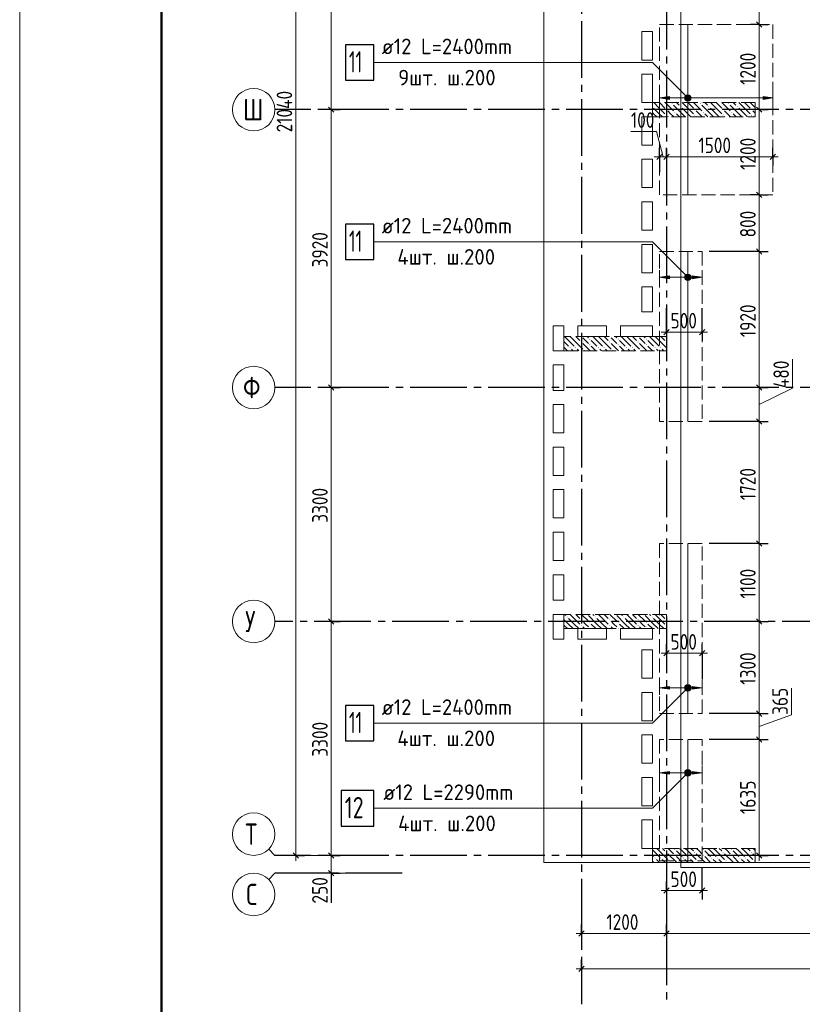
# Model space of a CAD drawing. Header units: millimetres. Extents: x 0 to 31317, y 0 to 42000.
# Tile 2 of 11: x 0 to 11038, y 15930 to 29819. Entities that reach past the tile are written whole.
import ezdxf

# ---------------------------------------------------------------- set-up
doc = ezdxf.new("R2010")
doc.units = ezdxf.units.MM
doc.linetypes.add('______2', pattern=[270, 200, -70])
doc.linetypes.add('______5', pattern=[1100, 800, -100, 100, -100])
for name, color, linetype, lineweight in [('Standard', 7, 'Continuous', 25), ('ДОП Верх по Х', 7, 'Continuous', 25), ('ЖБ Перекрытие верхний уровень', 7, 'Continuous', 35), ('ЖБ Пилон', 7, 'Continuous', 35), ('Оси', 40, '______5', 18), ('Позиционная метка номер позиции', 7, 'Continuous', 13), ('Примечания', 7, 'Continuous', 25), ('Размерная выноска', 7, 'Continuous', 13)]:
    doc.layers.add(name, color=color, linetype=linetype, lineweight=lineweight)
doc.styles.add('GOST 2.304-81', font='txt')
doc.styles.add('ISOCPEUR', font='txt')

msp = doc.modelspace()

# ---------------------------------------------------------------- hatches: boundary and pattern name
at = {"layer": 'ДОП Верх по Х', "linetype": 'Continuous', "lineweight": 13, "transparency": 33554687}
for points in [[(9405, 28747), (9424, 28677), (9424, 28752)], [(9424, 28752), (9424, 28677), (9443, 28682)], [(9424, 28752), (9443, 28682), (9443, 28747)], [(9392, 28696), (9392, 28733), (9386, 28715)], [(9392, 28733), (9405, 28682), (9405, 28747)], [(9392, 28733), (9392, 28696), (9405, 28682)], [(9405, 28747), (9405, 28682), (9424, 28677)], [(9443, 28747), (9443, 28682), (9456, 28696)], [(9443, 28747), (9456, 28696), (9456, 28733)], [(9456, 28733), (9456, 28696), (9461, 28715)], [(10484, 28695), (10624, 28715), (10484, 28735)], [(9392, 26167), (9392, 26204), (9386, 26185)], [(9392, 26204), (9405, 26153), (9405, 26218)], [(9392, 26204), (9392, 26167), (9405, 26153)], [(9405, 26218), (9424, 26148), (9424, 26223)], [(9405, 26218), (9405, 26153), (9424, 26148)], [(9424, 26223), (9424, 26148), (9443, 26153)], [(9424, 26223), (9443, 26153), (9443, 26218)], [(9443, 26218), (9443, 26153), (9456, 26167)], [(9443, 26218), (9456, 26167), (9456, 26204)], [(9456, 26204), (9456, 26167), (9461, 26185)], [(9484, 26165), (9624, 26185), (9484, 26205)], [(9392, 20413), (9405, 20362), (9405, 20427)], [(9405, 20427), (9424, 20357), (9424, 20432)], [(9405, 20427), (9405, 20362), (9424, 20357)], [(9424, 20432), (9424, 20357), (9443, 20362)], [(9424, 20432), (9443, 20362), (9443, 20427)], [(9443, 20427), (9443, 20362), (9456, 20376)], [(9443, 20427), (9456, 20376), (9456, 20413)], [(9392, 20376), (9392, 20413), (9386, 20395)], [(9392, 20413), (9392, 20376), (9405, 20362)], [(9456, 20413), (9456, 20376), (9461, 20395)], [(9484, 20375), (9624, 20395), (9484, 20415)], [(9392, 19176), (9392, 19213), (9386, 19195)], [(9392, 19213), (9405, 19162), (9405, 19227)], [(9392, 19213), (9392, 19176), (9405, 19162)], [(9405, 19227), (9424, 19157), (9424, 19232)], [(9405, 19227), (9405, 19162), (9424, 19157)], [(9424, 19232), (9424, 19157), (9443, 19162)], [(9424, 19232), (9443, 19162), (9443, 19227)], [(9443, 19227), (9443, 19162), (9456, 19176)], [(9443, 19227), (9456, 19176), (9456, 19213)], [(9456, 19213), (9456, 19176), (9461, 19195)], [(9484, 19175), (9624, 19195), (9484, 19215)]]:
    msp.add_hatch(color=7, dxfattribs=at).paths.add_polyline_path(points)
for points in [[(9164, 28695), (9024, 28715), (9164, 28735)], [(9164, 26165), (9024, 26185), (9164, 26205)], [(9164, 20375), (9024, 20395), (9164, 20415)], [(9164, 19175), (9024, 19195), (9164, 19215)]]:
    msp.add_hatch(color=7, dxfattribs=at).paths.add_polyline_path(points, flags=16)
at = {"layer": 'ЖБ Пилон', "linetype": 'Continuous', "lineweight": 18, "transparency": 33554687}
for points in [[(9194, 28633), (9201, 28640), (9207, 28633), (9201, 28627)], [(9594, 28633), (9601, 28640), (9607, 28633), (9601, 28627)], [(9994, 28633), (10001, 28640), (10007, 28633), (10001, 28627)], [(8924, 28597), (8927, 28593), (8924, 28590)], [(9114, 28553), (9121, 28560), (9127, 28553), (9121, 28547)], [(9114, 28473), (9121, 28480), (9127, 28473), (9121, 28467)], [(9234, 28513), (9241, 28520), (9247, 28513), (9241, 28507)], [(9314, 28593), (9321, 28600), (9327, 28593), (9321, 28587)], [(9514, 28553), (9521, 28560), (9527, 28553), (9521, 28547)], [(9514, 28473), (9521, 28480), (9527, 28473), (9521, 28467)], [(9634, 28513), (9641, 28520), (9647, 28513), (9641, 28507)], [(9714, 28593), (9721, 28600), (9727, 28593), (9721, 28587)], [(9914, 28553), (9921, 28560), (9927, 28553), (9921, 28547)], [(9914, 28473), (9921, 28480), (9927, 28473), (9921, 28467)], [(10034, 28513), (10041, 28520), (10047, 28513), (10041, 28507)], [(10114, 28593), (10121, 28600), (10127, 28593), (10121, 28587)], [(10314, 28553), (10321, 28560), (10327, 28553), (10321, 28547)], [(10314, 28473), (10321, 28480), (10327, 28473), (10321, 28467)], [(7914, 25273), (7921, 25280), (7927, 25273), (7921, 25267)], [(7924, 25350), (7921, 25347), (7918, 25350)], [(8034, 25313), (8041, 25320), (8047, 25313), (8041, 25307)], [(8314, 25273), (8321, 25280), (8327, 25273), (8321, 25267)], [(8324, 25350), (8321, 25347), (8318, 25350)], [(8434, 25313), (8441, 25320), (8447, 25313), (8441, 25307)], [(8714, 25273), (8721, 25280), (8727, 25273), (8721, 25267)], [(8724, 25350), (8721, 25347), (8718, 25350)], [(8834, 25313), (8841, 25320), (8847, 25313), (8841, 25307)], [(9114, 25273), (9121, 25280), (9124, 25277), (9124, 25270), (9121, 25267)], [(9124, 25350), (9121, 25347), (9118, 25350), (9124, 25350)], [(7754, 25193), (7761, 25200), (7767, 25193), (7761, 25187)], [(7834, 25193), (7841, 25200), (7847, 25193), (7841, 25187)], [(7954, 25153), (7961, 25160), (7967, 25153), (7964, 25150), (7958, 25150)], [(8034, 25233), (8041, 25240), (8047, 25233), (8041, 25227)], [(8154, 25193), (8161, 25200), (8167, 25193), (8161, 25187)], [(8234, 25193), (8241, 25200), (8247, 25193), (8241, 25187)], [(8354, 25153), (8361, 25160), (8367, 25153), (8364, 25150), (8358, 25150)], [(8434, 25233), (8441, 25240), (8447, 25233), (8441, 25227)], [(8554, 25193), (8561, 25200), (8567, 25193), (8561, 25187)], [(8634, 25193), (8641, 25200), (8647, 25193), (8641, 25187)], [(8754, 25153), (8761, 25160), (8767, 25153), (8764, 25150), (8758, 25150)], [(8834, 25233), (8841, 25240), (8847, 25233), (8841, 25227)], [(8954, 25193), (8961, 25200), (8967, 25193), (8961, 25187)], [(9034, 25193), (9041, 25200), (9047, 25193), (9041, 25187)], [(7714, 21393), (7721, 21400), (7727, 21393), (7721, 21387)], [(8004, 21430), (8001, 21427), (7998, 21430)], [(8114, 21393), (8121, 21400), (8127, 21393), (8121, 21387)], [(8404, 21430), (8401, 21427), (8398, 21430)], [(8514, 21393), (8521, 21400), (8527, 21393), (8521, 21387)], [(8804, 21430), (8801, 21427), (8798, 21430)], [(8914, 21393), (8921, 21400), (8927, 21393), (8921, 21387)], [(7914, 21353), (7921, 21360), (7927, 21353), (7921, 21347)], [(7914, 21273), (7921, 21280), (7927, 21273), (7921, 21267)], [(8034, 21313), (8041, 21320), (8047, 21313), (8041, 21307)], [(8314, 21353), (8321, 21360), (8327, 21353), (8321, 21347)], [(8314, 21273), (8321, 21280), (8327, 21273), (8321, 21267)], [(8434, 21313), (8441, 21320), (8447, 21313), (8441, 21307)], [(8714, 21353), (8721, 21360), (8727, 21353), (8721, 21347)], [(8714, 21273), (8721, 21280), (8727, 21273), (8721, 21267)], [(8834, 21313), (8841, 21320), (8847, 21313), (8841, 21307)], [(9114, 21353), (9121, 21360), (9124, 21357), (9124, 21350), (9121, 21347)], [(9114, 21273), (9121, 21280), (9124, 21277), (9124, 21270), (9121, 21267)], [(8034, 21233), (8041, 21240), (8047, 21233), (8044, 21230), (8038, 21230)], [(8434, 21233), (8441, 21240), (8447, 21233), (8444, 21230), (8438, 21230)], [(8834, 21233), (8841, 21240), (8847, 21233), (8844, 21230), (8838, 21230)], [(9114, 18073), (9121, 18080), (9127, 18073), (9121, 18067)], [(9234, 18113), (9241, 18120), (9247, 18113), (9241, 18107)], [(9514, 18073), (9521, 18080), (9527, 18073), (9521, 18067)], [(9634, 18113), (9641, 18120), (9647, 18113), (9641, 18107)], [(9914, 18073), (9921, 18080), (9927, 18073), (9921, 18067)], [(10034, 18113), (10041, 18120), (10047, 18113), (10041, 18107)], [(10314, 18073), (10321, 18080), (10327, 18073), (10321, 18067)], [(8954, 17993), (8961, 18000), (8967, 17993), (8961, 17987)], [(9034, 17993), (9041, 18000), (9047, 17993), (9041, 17987)], [(9154, 17953), (9161, 17960), (9167, 17953), (9161, 17947)], [(9234, 18033), (9241, 18040), (9247, 18033), (9241, 18027)], [(9354, 17993), (9361, 18000), (9367, 17993), (9361, 17987)], [(9434, 17993), (9441, 18000), (9447, 17993), (9441, 17987)], [(9554, 17953), (9561, 17960), (9567, 17953), (9561, 17947)], [(9634, 18033), (9641, 18040), (9647, 18033), (9641, 18027)], [(9754, 17993), (9761, 18000), (9767, 17993), (9761, 17987)], [(9834, 17993), (9841, 18000), (9847, 17993), (9841, 17987)], [(9954, 17953), (9961, 17960), (9967, 17953), (9961, 17947)], [(10034, 18033), (10041, 18040), (10047, 18033), (10041, 18027)], [(10154, 17993), (10161, 18000), (10167, 17993), (10161, 17987)], [(10234, 17993), (10241, 18000), (10247, 17993), (10241, 17987)], [(10354, 17953), (10361, 17960), (10367, 17953), (10361, 17947)]]:
    msp.add_hatch(color=7, dxfattribs=at).paths.add_polyline_path(points, flags=16)
at = {"layer": 'Позиционная метка номер позиции', "linetype": 'Continuous', "lineweight": 13, "transparency": 33554687}
for points in [[(9392, 28683), (9435, 28758), (9381, 28703)], [(9381, 28703), (9435, 28758), (9413, 28758)], [(9381, 28703), (9413, 28758), (9381, 28726)], [(9381, 28726), (9413, 28758), (9392, 28746)], [(9392, 28683), (9456, 28746), (9435, 28758)], [(9413, 28671), (9456, 28746), (9392, 28683)], [(9413, 28671), (9467, 28726), (9456, 28746)], [(9435, 28671), (9467, 28726), (9413, 28671)], [(9435, 28671), (9467, 28703), (9467, 28726)], [(9467, 28703), (9435, 28671), (9456, 28683)], [(9392, 26154), (9435, 26229), (9381, 26174)], [(9381, 26174), (9435, 26229), (9413, 26229)], [(9381, 26174), (9413, 26229), (9381, 26197)], [(9381, 26197), (9413, 26229), (9392, 26217)], [(9392, 26154), (9456, 26217), (9435, 26229)], [(9413, 26142), (9456, 26217), (9392, 26154)], [(9413, 26142), (9467, 26197), (9456, 26217)], [(9435, 26142), (9467, 26197), (9413, 26142)], [(9435, 26142), (9467, 26174), (9467, 26197)], [(9467, 26174), (9435, 26142), (9456, 26154)], [(9456, 20363), (9392, 20426), (9381, 20406)], [(9467, 20383), (9413, 20438), (9392, 20426)], [(9467, 20383), (9392, 20426), (9456, 20363)], [(9467, 20406), (9435, 20438), (9413, 20438)], [(9467, 20406), (9413, 20438), (9467, 20383)], [(9435, 20438), (9467, 20406), (9456, 20426)], [(9456, 20363), (9381, 20406), (9435, 20351)], [(9435, 20351), (9381, 20406), (9381, 20383)], [(9435, 20351), (9381, 20383), (9413, 20351)], [(9413, 20351), (9381, 20383), (9392, 20363)], [(9456, 19163), (9392, 19226), (9381, 19206)], [(9456, 19163), (9381, 19206), (9435, 19151)], [(9435, 19151), (9381, 19206), (9381, 19183)], [(9435, 19151), (9381, 19183), (9413, 19151)], [(9413, 19151), (9381, 19183), (9392, 19163)], [(9467, 19183), (9413, 19238), (9392, 19226)], [(9467, 19183), (9392, 19226), (9456, 19163)], [(9467, 19206), (9435, 19238), (9413, 19238)], [(9467, 19206), (9413, 19238), (9467, 19183)], [(9435, 19238), (9467, 19206), (9456, 19226)]]:
    msp.add_hatch(color=7, dxfattribs=at).paths.add_polyline_path(points)

# ---------------------------------------------------------------- linework, layer by layer
at = {"layer": 'Standard', "color": 7, "linetype": 'Continuous', "lineweight": 13, "transparency": 33554687}
for p, q in [((4394, 32470), (4394, 28550)), ((10430, 30550), (10430, 29750)), ((10430, 29750), (10430, 28550)), ((4394, 28550), (4394, 24630)), ((10430, 28550), (10430, 27350)), ((8980, 28243), (8620, 28243)), ((9074, 27886), (8980, 28243)), ((9024, 27886), (8949, 27886)), ((9024, 27886), (9124, 27886)), ((9124, 27886), (10624, 27886)), ((10624, 27886), (10699, 27886)), ((10430, 27350), (10430, 26550)), ((10430, 26550), (10430, 24630)), ((9124, 25413), (9049, 25413)), ((9124, 25413), (9624, 25413)), ((9624, 25413), (9699, 25413)), ((10900, 24622), (10900, 25028)), ((4394, 24630), (4394, 21330)), ((10430, 24630), (10430, 24150)), ((10430, 24390), (10900, 24622)), ((10430, 24150), (10430, 22430)), ((10430, 22430), (10430, 21330)), ((4394, 21330), (4394, 18030)), ((10430, 21330), (10430, 20030)), ((9124, 20883), (9049, 20883)), ((9124, 20883), (9624, 20883)), ((9624, 20883), (9699, 20883)), ((10884, 20013), (10884, 20389)), ((10430, 20030), (10430, 19667)), ((10430, 19848), (10884, 20013)), ((10430, 19667), (10430, 18030)), ((3600, 18030), (3512, 18118)), ((3600, 18030), (4802, 18030)), ((3894, 18030), (3894, 17955)), ((4394, 18030), (4394, 17780)), ((10430, 18030), (10430, 17955)), ((3600, 17780), (3512, 17692)), ((3600, 17780), (4802, 17780)), ((4394, 17780), (4394, 17705)), ((9124, 17535), (9049, 17535)), ((9124, 17535), (9624, 17535)), ((9624, 17535), (9699, 17535)), ((7924, 16930), (7849, 16930)), ((7924, 16930), (9124, 16930)), ((9124, 16930), (14624, 16930)), ((7924, 16430), (7849, 16430)), ((7924, 16430), (26374, 16430))]:
    msp.add_line(p, q, dxfattribs=at)
at = {"layer": 'Standard', "color": 251, "linetype": 'Continuous', "lineweight": -3, "true_color": 0x656565, "transparency": 33554687}
for p, q in [((10430, 29750), (10305, 29750)), ((10430, 29750), (10555, 29750)), ((10430, 29750), (10524, 29750)), ((4394, 28550), (4269, 28550)), ((4394, 28550), (4519, 28550)), ((4394, 28550), (4394, 28550)), ((10430, 28550), (10305, 28550)), ((10430, 28550), (10555, 28550)), ((10430, 28550), (10430, 28550)), ((9024, 27886), (9024, 28011)), ((9124, 27886), (9124, 28011)), ((10624, 27886), (10624, 28011)), ((9024, 27886), (9024, 27761)), ((9024, 27886), (9024, 27670)), ((9124, 27886), (9124, 27761)), ((9124, 27886), (9124, 27670)), ((10624, 27886), (10624, 27761)), ((10624, 27886), (10624, 27886)), ((10430, 27350), (10305, 27350)), ((10430, 27350), (10555, 27350)), ((10430, 27350), (10524, 27350)), ((10430, 26550), (10305, 26550)), ((10430, 26550), (10555, 26550)), ((9124, 25413), (9124, 25750)), ((9624, 25413), (9624, 25750)), ((9124, 25413), (9124, 25538)), ((9624, 25413), (9624, 25538)), ((9124, 25413), (9124, 25288)), ((9624, 25413), (9624, 25288)), ((4394, 24630), (4269, 24630)), ((4394, 24630), (4519, 24630)), ((4394, 24630), (4394, 24630)), ((10430, 24630), (10305, 24630)), ((10430, 24630), (10555, 24630)), ((10430, 24150), (10305, 24150)), ((10430, 24150), (10555, 24150)), ((10430, 22430), (10305, 22430)), ((10430, 22430), (10555, 22430)), ((4394, 21330), (4269, 21330)), ((4394, 21330), (4519, 21330)), ((4394, 21330), (4394, 21330)), ((10430, 21330), (10305, 21330)), ((10430, 21330), (10555, 21330)), ((10430, 21330), (10430, 21330)), ((9124, 20883), (9124, 21008)), ((9624, 20883), (9624, 21008)), ((9124, 20883), (9124, 20758)), ((9124, 20883), (9124, 20883)), ((9624, 20883), (9624, 20758)), ((9624, 20883), (9624, 20510)), ((10430, 20030), (10305, 20030)), ((10430, 20030), (10555, 20030)), ((10430, 19667), (10305, 19667)), ((10430, 19667), (10555, 19667)), ((3894, 18030), (3769, 18030)), ((3894, 18030), (4019, 18030)), ((3894, 18030), (3894, 18030)), ((4394, 18030), (4269, 18030)), ((4394, 18030), (4519, 18030)), ((4394, 18030), (4394, 18030)), ((10430, 18030), (9709, 18030)), ((10430, 18030), (10305, 18030)), ((10430, 18030), (10555, 18030)), ((4394, 17780), (4269, 17780)), ((4394, 17780), (4519, 17780)), ((4394, 17780), (4394, 17780)), ((9624, 17535), (9624, 17855)), ((9124, 17535), (9124, 17660)), ((9624, 17535), (9624, 17660)), ((9124, 17535), (9124, 17410)), ((9124, 17535), (9124, 17005)), ((9624, 17535), (9624, 17410)), ((7924, 16930), (7924, 17055)), ((9124, 16930), (9124, 17055)), ((7924, 16930), (7924, 16805)), ((7924, 16930), (7924, 16930)), ((9124, 16930), (9124, 16805)), ((9124, 16930), (9124, 16930)), ((7924, 16430), (7924, 16555)), ((7924, 16430), (7924, 16305)), ((7924, 16430), (7924, 16430))]:
    msp.add_line(p, q, dxfattribs=at)
at = {"layer": 'Standard', "color": 7, "linetype": 'Continuous', "lineweight": 25, "transparency": 33554687}
for p, q in [((10392, 29787), (10467, 29712)), ((4357, 28587), (4431, 28512)), ((10392, 28587), (10467, 28512)), ((8986, 27849), (9061, 27924)), ((9086, 27849), (9161, 27924)), ((10586, 27849), (10661, 27924)), ((10392, 27387), (10467, 27312)), ((10392, 26587), (10467, 26512)), ((9086, 25375), (9161, 25450)), ((9586, 25375), (9661, 25450)), ((4357, 24667), (4431, 24592)), ((10392, 24667), (10467, 24592)), ((10392, 24187), (10467, 24112)), ((10392, 22467), (10467, 22392)), ((4357, 21367), (4431, 21292)), ((10392, 21367), (10467, 21292)), ((9086, 20846), (9161, 20921)), ((9586, 20846), (9661, 20921)), ((10392, 20068), (10467, 19992)), ((10392, 19704), (10467, 19629)), ((3857, 18068), (3931, 17992)), ((4357, 18068), (4431, 17992)), ((10392, 18068), (10467, 17992)), ((4357, 17817), (4431, 17742)), ((9086, 17497), (9161, 17572)), ((9586, 17497), (9661, 17572)), ((7886, 16892), (7961, 16968)), ((9086, 16892), (9161, 16968)), ((7886, 16392), (7961, 16468))]:
    msp.add_line(p, q, dxfattribs=at)
at = {"layer": 'Standard', "color": 7, "linetype": 'Continuous', "lineweight": 13, "transparency": 33554687}
msp.add_lwpolyline([(0, 0), (29700, 0), (29700, 42000), (0, 42000), (0, 0)], close=True, dxfattribs=at)
at = {"layer": 'Standard', "color": 7, "linetype": 'Continuous', "lineweight": 50, "transparency": 33554687}
msp.add_lwpolyline([(2000, 41500), (29200, 41500), (29200, 500), (2000, 500), (2000, 41500)], close=True, dxfattribs=at)
at = {"layer": 'Standard', "color": 254, "linetype": 'Continuous', "lineweight": 18, "true_color": 0xc4c4ff, "transparency": 33554687}
msp.add_lwpolyline([(9324, 17861), (20824, 17861), (20824, 39239), (9324, 39239), (9324, 17861)], dxfattribs=at)
at = {"layer": 'Standard', "color": 7, "linetype": 'Continuous', "lineweight": 13, "transparency": 33554687}
msp.add_lwpolyline([(3894, 39070), (3894, 28140), (3894, 28140), (3894, 18030)], dxfattribs=at)
at = {"layer": 'Standard', "color": 251, "linetype": 'Continuous', "lineweight": -3, "true_color": 0x656565, "transparency": 33554687}
for points in [[(10430, 26550), (10413, 26550), (10413, 26550), (10413, 26550), (10413, 26550), (10413, 26550), (10413, 26550), (10413, 26550), (10413, 26550), (10413, 26550), (10413, 26550), (9724, 26550)], [(10430, 24630), (10413, 24630), (10413, 24630), (10413, 24630), (10413, 24630), (10413, 24630), (10413, 24630), (10413, 24630), (10413, 24630), (10401, 24630)], [(10430, 24150), (10413, 24150), (10413, 24150), (10413, 24150), (10413, 24150), (10413, 24150), (10413, 24150), (10413, 24150), (10413, 24150), (9724, 24150)], [(10430, 22430), (10413, 22430), (10413, 22430), (10413, 22430), (10413, 22430), (10413, 22430), (10413, 22430), (9724, 22430)], [(10430, 20030), (10413, 20030), (10413, 20030), (9724, 20030)], [(10430, 19667), (10413, 19667), (10413, 19667), (9724, 19667)]]:
    msp.add_lwpolyline(points, dxfattribs=at)
at = {"layer": 'ДОП Верх по Х', "color": 7, "linetype": 'Continuous', "lineweight": 18, "transparency": 33554687}
for p, q in [((9424, 27356), (9424, 29744)), ((9424, 24156), (9424, 26544)), ((9424, 22424), (9424, 20036)), ((9424, 19661), (9424, 17961))]:
    msp.add_line(p, q, dxfattribs=at)
at = {"layer": 'ДОП Верх по Х', "color": 7, "linetype": 'Continuous', "lineweight": 13, "transparency": 33554687}
for p, q in [((5086, 29215), (7194, 29215)), ((5086, 26685), (7194, 26685)), ((5086, 19895), (7194, 19895)), ((5108, 18695), (7194, 18695))]:
    msp.add_line(p, q, dxfattribs=at)
at = {"layer": 'ДОП Верх по Х', "color": 251, "linetype": 'Continuous', "lineweight": 13, "true_color": 0x494949, "transparency": 33554687}
for p, q in [((9024, 28715), (9024, 28815)), ((9424, 28752), (9424, 28752)), ((10624, 28715), (10624, 28815)), ((9024, 28715), (9164, 28735)), ((9164, 28695), (9024, 28715)), ((9024, 28715), (9024, 28615)), ((9024, 28715), (9024, 28715)), ((9164, 28735), (9164, 28695)), ((9164, 28715), (9394, 28715)), ((9424, 28677), (9424, 28677)), ((9454, 28715), (10484, 28715)), ((10624, 28715), (10484, 28735)), ((10484, 28735), (10484, 28695)), ((10484, 28695), (10624, 28715)), ((10624, 28715), (10624, 28615)), ((10624, 28715), (10624, 28715)), ((9024, 26185), (9024, 26285)), ((9624, 26185), (9624, 26285)), ((9024, 26185), (9164, 26205)), ((9164, 26165), (9024, 26185)), ((9024, 26185), (9024, 26085)), ((9024, 26185), (9024, 26185)), ((9164, 26205), (9164, 26165)), ((9164, 26185), (9394, 26185)), ((9424, 26223), (9424, 26223)), ((9424, 26148), (9424, 26148)), ((9454, 26185), (9484, 26185)), ((9624, 26185), (9484, 26205)), ((9484, 26205), (9484, 26165)), ((9484, 26165), (9624, 26185)), ((9624, 26185), (9624, 26085)), ((9624, 26185), (9624, 26185)), ((9024, 20395), (9024, 20495)), ((9424, 20432), (9424, 20432)), ((9624, 20395), (9624, 20495)), ((9024, 20395), (9164, 20415)), ((9164, 20375), (9024, 20395)), ((9024, 20395), (9024, 20295)), ((9024, 20395), (9024, 20395)), ((9164, 20415), (9164, 20375)), ((9164, 20395), (9394, 20395)), ((9424, 20357), (9424, 20357)), ((9454, 20395), (9484, 20395)), ((9624, 20395), (9484, 20415)), ((9484, 20415), (9484, 20375)), ((9484, 20375), (9624, 20395)), ((9624, 20395), (9624, 20295)), ((9624, 20395), (9624, 20395)), ((9024, 19195), (9024, 19295)), ((9024, 19195), (9164, 19215)), ((9164, 19175), (9024, 19195)), ((9024, 19195), (9024, 19095)), ((9024, 19195), (9024, 19195)), ((9164, 19215), (9164, 19175)), ((9164, 19195), (9394, 19195)), ((9424, 19232), (9424, 19232)), ((9454, 19195), (9484, 19195)), ((9624, 19195), (9484, 19215)), ((9484, 19215), (9484, 19175)), ((9484, 19175), (9624, 19195)), ((9624, 19195), (9624, 19295)), ((9624, 19195), (9624, 19095)), ((9624, 19195), (9624, 19195)), ((9424, 19157), (9424, 19157))]:
    msp.add_line(p, q, dxfattribs=at)
at = {"layer": 'ДОП Верх по Х', "color": 7, "linetype": 'Continuous', "lineweight": 25, "transparency": 33554687}
for points in [[(4594, 28965), (4994, 28965), (4994, 29465), (4594, 29465), (4594, 28965)], [(4594, 26435), (4994, 26435), (4994, 26935), (4594, 26935), (4594, 26435)], [(4594, 19645), (4994, 19645), (4994, 20145), (4594, 20145), (4594, 19645)], [(4534, 18445), (4994, 18445), (4994, 18945), (4534, 18945), (4534, 18445)]]:
    msp.add_lwpolyline(points, dxfattribs=at)
at = {"layer": 'ДОП Верх по Х', "color": 251, "linetype": 'Continuous', "lineweight": 13, "true_color": 0x494949, "transparency": 33554687}
for centre in [(9424, 28715), (9424, 26185), (9424, 20395), (9424, 19195)]:
    msp.add_circle(centre, 37.5, dxfattribs=at)
at = {"layer": 'ЖБ Перекрытие верхний уровень', "color": 7, "linetype": 'Continuous', "lineweight": 18, "transparency": 33554687}
for p, q in [((7394, 39500), (7394, 17930)), ((8774, 29250), (8774, 29650)), ((8774, 29650), (8924, 29650)), ((8924, 29650), (8924, 29250)), ((8924, 29250), (8774, 29250)), ((8774, 28650), (8774, 29050)), ((8774, 29050), (8924, 29050)), ((8924, 29050), (8924, 28650)), ((8924, 28650), (8774, 28650)), ((8774, 28050), (8774, 28450)), ((8774, 28450), (8924, 28450)), ((8924, 28450), (8924, 28050)), ((8924, 28050), (8774, 28050)), ((8774, 27450), (8774, 27850)), ((8774, 27850), (8924, 27850)), ((8924, 27850), (8924, 27450)), ((8924, 27450), (8774, 27450)), ((8774, 26850), (8774, 27250)), ((8774, 27250), (8924, 27250)), ((8924, 27250), (8924, 26850)), ((8924, 26850), (8774, 26850)), ((8774, 26250), (8774, 26650)), ((8774, 26650), (8924, 26650)), ((8924, 26650), (8924, 26250)), ((8924, 26250), (8774, 26250)), ((8774, 25700), (8774, 26050)), ((8774, 26050), (8924, 26050)), ((8924, 26050), (8924, 25700)), ((8924, 25700), (8774, 25700)), ((7524, 25150), (7524, 25500)), ((7524, 25500), (7674, 25500)), ((7674, 25500), (7674, 25150)), ((7874, 25500), (8274, 25500)), ((7874, 25350), (7874, 25500)), ((8274, 25500), (8274, 25350)), ((8474, 25350), (8474, 25500)), ((8474, 25500), (8924, 25500)), ((8924, 25500), (8924, 25350)), ((8274, 25350), (7874, 25350)), ((8924, 25350), (8474, 25350)), ((7674, 25150), (7524, 25150)), ((7524, 24590), (7524, 24950)), ((7524, 24950), (7674, 24950)), ((7674, 24950), (7674, 24590)), ((7674, 24590), (7524, 24590)), ((7524, 23990), (7524, 24390)), ((7524, 24390), (7674, 24390)), ((7674, 24390), (7674, 23990)), ((7674, 23990), (7524, 23990)), ((7524, 23390), (7524, 23790)), ((7524, 23790), (7674, 23790)), ((7674, 23790), (7674, 23390)), ((7674, 23390), (7524, 23390)), ((7524, 22790), (7524, 23190)), ((7524, 23190), (7674, 23190)), ((7674, 23190), (7674, 22790)), ((7674, 22790), (7524, 22790)), ((7524, 22190), (7524, 22590)), ((7524, 22590), (7674, 22590)), ((7674, 22590), (7674, 22190)), ((7674, 22190), (7524, 22190)), ((7524, 21630), (7524, 21990)), ((7524, 21990), (7674, 21990)), ((7674, 21990), (7674, 21630)), ((7674, 21630), (7524, 21630)), ((7524, 21080), (7524, 21430)), ((7524, 21430), (7674, 21430)), ((7674, 21430), (7674, 21080)), ((7874, 21080), (7874, 21230)), ((7874, 21230), (8274, 21230)), ((8274, 21230), (8274, 21080)), ((8474, 21230), (8924, 21230)), ((8474, 21080), (8474, 21230)), ((8924, 21230), (8924, 21080)), ((7674, 21080), (7524, 21080)), ((8274, 21080), (7874, 21080)), ((8924, 21080), (8474, 21080)), ((8774, 20530), (8774, 20930)), ((8774, 20930), (8924, 20930)), ((8924, 20930), (8924, 20530)), ((8924, 20530), (8774, 20530)), ((8774, 19930), (8774, 20330)), ((8774, 20330), (8924, 20330)), ((8924, 20330), (8924, 19930)), ((8924, 19930), (8774, 19930)), ((8774, 19330), (8774, 19730)), ((8774, 19730), (8924, 19730)), ((8924, 19730), (8924, 19330)), ((8924, 19330), (8774, 19330)), ((8774, 18730), (8774, 19130)), ((8774, 19130), (8924, 19130)), ((8924, 19130), (8924, 18730)), ((8924, 18730), (8774, 18730)), ((8774, 18130), (8774, 18530)), ((8774, 18530), (8924, 18530)), ((8924, 18530), (8924, 18130)), ((8924, 18130), (8774, 18130)), ((7394, 17930), (22024, 17930))]:
    msp.add_line(p, q, dxfattribs=at)
at = {"layer": 'ЖБ Пилон', "color": 253, "linetype": '______2', "lineweight": 13, "true_color": 0xa0a0a0, "transparency": 33554687}
for p, q in [((10374, 28650), (8924, 28650)), ((8924, 28650), (8924, 28450)), ((10374, 28450), (10374, 28650)), ((8924, 28450), (10374, 28450)), ((9124, 25350), (7674, 25350)), ((7674, 25350), (7674, 25150)), ((9124, 25150), (9124, 25350)), ((7674, 25150), (9124, 25150)), ((9124, 21430), (7674, 21430)), ((7674, 21430), (7674, 21230)), ((9124, 21230), (9124, 21430)), ((7674, 21230), (9124, 21230)), ((10374, 18130), (8924, 18130)), ((8924, 18130), (8924, 17930)), ((10374, 17930), (10374, 18130)), ((8924, 17930), (10374, 17930))]:
    msp.add_line(p, q, dxfattribs=at)
at = {"layer": 'ЖБ Пилон', "color": 9, "linetype": 'Continuous', "lineweight": 18, "true_color": 0xc7c7c7, "transparency": 33554687}
for p, q in [((9021, 28573), (8944, 28650)), ((9024, 28650), (9101, 28573)), ((9104, 28650), (9221, 28533)), ((9341, 28493), (9221, 28613)), ((9264, 28650), (9301, 28613)), ((9421, 28573), (9344, 28650)), ((9424, 28650), (9501, 28573)), ((9504, 28650), (9621, 28533)), ((9741, 28493), (9621, 28613)), ((9664, 28650), (9701, 28613)), ((9821, 28573), (9744, 28650)), ((9824, 28650), (9901, 28573)), ((9904, 28650), (10021, 28533)), ((10141, 28493), (10021, 28613)), ((10064, 28650), (10101, 28613)), ((10221, 28573), (10144, 28650)), ((10224, 28650), (10301, 28573)), ((10304, 28650), (10374, 28580)), ((8941, 28493), (8924, 28510)), ((8941, 28573), (9021, 28493)), ((8941, 28493), (8984, 28450)), ((9021, 28573), (9101, 28493)), ((9021, 28493), (9064, 28450)), ((9181, 28493), (9141, 28533)), ((9221, 28453), (9181, 28493)), ((9261, 28493), (9304, 28450)), ((9341, 28573), (9421, 28493)), ((9341, 28493), (9384, 28450)), ((9421, 28573), (9501, 28493)), ((9421, 28493), (9464, 28450)), ((9581, 28493), (9541, 28533)), ((9621, 28453), (9581, 28493)), ((9661, 28493), (9704, 28450)), ((9741, 28573), (9821, 28493)), ((9741, 28493), (9784, 28450)), ((9821, 28573), (9901, 28493)), ((9821, 28493), (9864, 28450)), ((9981, 28493), (9941, 28533)), ((10021, 28453), (9981, 28493)), ((10061, 28493), (10104, 28450)), ((10141, 28573), (10221, 28493)), ((10141, 28493), (10184, 28450)), ((10221, 28573), (10301, 28493)), ((10221, 28493), (10264, 28450)), ((10374, 28500), (10341, 28533)), ((9141, 28453), (9144, 28450)), ((9541, 28453), (9544, 28450)), ((9941, 28453), (9944, 28450)), ((10341, 28453), (10344, 28450)), ((7674, 25280), (7741, 25213)), ((7741, 25293), (7684, 25350)), ((7741, 25293), (7821, 25213)), ((7764, 25350), (7821, 25293)), ((7821, 25293), (7941, 25173)), ((7844, 25350), (7901, 25293)), ((7981, 25293), (7941, 25333)), ((8021, 25253), (7981, 25293)), ((8004, 25350), (8021, 25333)), ((8061, 25293), (8141, 25213)), ((8141, 25293), (8084, 25350)), ((8141, 25293), (8221, 25213)), ((8164, 25350), (8221, 25293)), ((8221, 25293), (8341, 25173)), ((8244, 25350), (8301, 25293)), ((8381, 25293), (8341, 25333)), ((8421, 25253), (8381, 25293)), ((8404, 25350), (8421, 25333)), ((8461, 25293), (8541, 25213)), ((8541, 25293), (8484, 25350)), ((8541, 25293), (8621, 25213)), ((8564, 25350), (8621, 25293)), ((8621, 25293), (8741, 25173)), ((8644, 25350), (8701, 25293)), ((8781, 25293), (8741, 25333)), ((8821, 25253), (8781, 25293)), ((8804, 25350), (8821, 25333)), ((8861, 25293), (8941, 25213)), ((8941, 25293), (8884, 25350)), ((8941, 25293), (9021, 25213)), ((8964, 25350), (9021, 25293)), ((9021, 25293), (9124, 25190)), ((9044, 25350), (9101, 25293)), ((7674, 25200), (7724, 25150)), ((7804, 25150), (7781, 25173)), ((7861, 25173), (7884, 25150)), ((7941, 25253), (8044, 25150)), ((8061, 25213), (8124, 25150)), ((8204, 25150), (8181, 25173)), ((8261, 25173), (8284, 25150)), ((8341, 25253), (8444, 25150)), ((8461, 25213), (8524, 25150)), ((8604, 25150), (8581, 25173)), ((8661, 25173), (8684, 25150)), ((8741, 25253), (8844, 25150)), ((8861, 25213), (8924, 25150)), ((9004, 25150), (8981, 25173)), ((9061, 25173), (9084, 25150)), ((7684, 21430), (7701, 21413)), ((7821, 21373), (7764, 21430)), ((7844, 21430), (7901, 21373)), ((7924, 21430), (8021, 21333)), ((8141, 21293), (8021, 21413)), ((8084, 21430), (8101, 21413)), ((8221, 21373), (8164, 21430)), ((8244, 21430), (8301, 21373)), ((8324, 21430), (8421, 21333)), ((8541, 21293), (8421, 21413)), ((8484, 21430), (8501, 21413)), ((8621, 21373), (8564, 21430)), ((8644, 21430), (8701, 21373)), ((8724, 21430), (8821, 21333)), ((8941, 21293), (8821, 21413)), ((8884, 21430), (8901, 21413)), ((9021, 21373), (8964, 21430)), ((9044, 21430), (9101, 21373)), ((7741, 21293), (7674, 21360)), ((7674, 21280), (7724, 21230)), ((7741, 21373), (7821, 21293)), ((7741, 21293), (7804, 21230)), ((7821, 21373), (7901, 21293)), ((7821, 21293), (7884, 21230)), ((7981, 21293), (7941, 21333)), ((7941, 21253), (7964, 21230)), ((8021, 21253), (7981, 21293)), ((8061, 21293), (8124, 21230)), ((8141, 21373), (8221, 21293)), ((8141, 21293), (8204, 21230)), ((8221, 21373), (8301, 21293)), ((8221, 21293), (8284, 21230)), ((8381, 21293), (8341, 21333)), ((8341, 21253), (8364, 21230)), ((8421, 21253), (8381, 21293)), ((8461, 21293), (8524, 21230)), ((8541, 21373), (8621, 21293)), ((8541, 21293), (8604, 21230)), ((8621, 21373), (8701, 21293)), ((8621, 21293), (8684, 21230)), ((8781, 21293), (8741, 21333)), ((8741, 21253), (8764, 21230)), ((8821, 21253), (8781, 21293)), ((8861, 21293), (8924, 21230)), ((8941, 21373), (9021, 21293)), ((8941, 21293), (9004, 21230)), ((9021, 21373), (9101, 21293)), ((9021, 21293), (9084, 21230)), ((8941, 18093), (8924, 18110)), ((8941, 18093), (9021, 18013)), ((8984, 18130), (9021, 18093)), ((9021, 18093), (9141, 17973)), ((9064, 18130), (9101, 18093)), ((9181, 18093), (9144, 18130)), ((9221, 18053), (9181, 18093)), ((9261, 18093), (9341, 18013)), ((9341, 18093), (9304, 18130)), ((9341, 18093), (9421, 18013)), ((9384, 18130), (9421, 18093)), ((9421, 18093), (9541, 17973)), ((9464, 18130), (9501, 18093)), ((9581, 18093), (9544, 18130)), ((9621, 18053), (9581, 18093)), ((9661, 18093), (9741, 18013)), ((9741, 18093), (9704, 18130)), ((9741, 18093), (9821, 18013)), ((9784, 18130), (9821, 18093)), ((9821, 18093), (9941, 17973)), ((9864, 18130), (9901, 18093)), ((9981, 18093), (9944, 18130)), ((10021, 18053), (9981, 18093)), ((10061, 18093), (10141, 18013)), ((10141, 18093), (10104, 18130)), ((10141, 18093), (10221, 18013)), ((10184, 18130), (10221, 18093)), ((10221, 18093), (10341, 17973)), ((10264, 18130), (10301, 18093)), ((10374, 18100), (10344, 18130)), ((8924, 18030), (8941, 18013)), ((8924, 17950), (8944, 17930)), ((9021, 17933), (8981, 17973)), ((9024, 17930), (9021, 17933)), ((9061, 17973), (9104, 17930)), ((9141, 18053), (9261, 17933)), ((9181, 17933), (9184, 17930)), ((9261, 18013), (9344, 17930)), ((9421, 17933), (9381, 17973)), ((9424, 17930), (9421, 17933)), ((9461, 17973), (9504, 17930)), ((9541, 18053), (9661, 17933)), ((9581, 17933), (9584, 17930)), ((9661, 18013), (9744, 17930)), ((9821, 17933), (9781, 17973)), ((9824, 17930), (9821, 17933)), ((9861, 17973), (9904, 17930)), ((9941, 18053), (10061, 17933)), ((9981, 17933), (9984, 17930)), ((10061, 18013), (10144, 17930)), ((10221, 17933), (10181, 17973)), ((10224, 17930), (10221, 17933)), ((10261, 17973), (10304, 17930)), ((10341, 18053), (10374, 18020))]:
    msp.add_line(p, q, dxfattribs=at)
at = {"layer": 'Оси', "color": 8, "linetype": '______5', "lineweight": -3, "transparency": 33554687}
for p, q in [((9124, 40100), (9124, 15930)), ((7924, 39700), (7924, 15930)), ((22807, 28550), (3600, 28550)), ((22807, 24630), (3600, 24630)), ((22554, 21330), (3600, 21330)), ((22807, 18030), (3600, 18030)), ((5394, 17780), (3600, 17780))]:
    msp.add_line(p, q, dxfattribs=at)
at = {"layer": 'Оси', "color": 7, "linetype": 'Continuous', "lineweight": 13, "transparency": 33554687}
for centre in [(3300, 28550), (3300, 24630), (3300, 21330), (3300, 18330), (3300, 17480)]:
    msp.add_circle(centre, 300, dxfattribs=at)
at = {"layer": 'Позиционная метка номер позиции', "color": 7, "linetype": 'Continuous', "lineweight": 13, "transparency": 33554687}
for p, q in [((9392, 28746), (9392, 28746)), ((9392, 28683), (9392, 28683)), ((9456, 28746), (9456, 28746)), ((9456, 28683), (9456, 28683)), ((9392, 26217), (9392, 26217)), ((9392, 26154), (9392, 26154)), ((9456, 26217), (9456, 26217)), ((9456, 26154), (9456, 26154)), ((9392, 20426), (9392, 20426)), ((9456, 20426), (9456, 20426)), ((9392, 20363), (9392, 20363)), ((9456, 20363), (9456, 20363)), ((9392, 19226), (9392, 19226)), ((9456, 19226), (9456, 19226)), ((9392, 19163), (9392, 19163)), ((9456, 19163), (9456, 19163))]:
    msp.add_line(p, q, dxfattribs=at)
for points in [[(9424, 28715), (8924, 29215), (4994, 29215)], [(9424, 26185), (8924, 26685), (4994, 26685)], [(9424, 20395), (8924, 19895), (4994, 19895)], [(9424, 19195), (8924, 18695), (4994, 18695)]]:
    msp.add_lwpolyline(points, dxfattribs=at)
for centre in [(9424, 28715), (9424, 26185), (9424, 20395), (9424, 19195)]:
    msp.add_circle(centre, 45, dxfattribs=at)
at = {"layer": 'Примечания', "color": 7, "linetype": '______2', "lineweight": 18, "transparency": 33554687}
for p, q in [((9024, 29750), (10624, 29750)), ((9024, 27350), (9024, 29750)), ((10624, 29750), (10624, 27350)), ((10624, 27350), (9024, 27350)), ((9024, 26550), (9624, 26550)), ((9024, 24150), (9024, 26550)), ((9624, 26550), (9624, 24150)), ((9624, 24150), (9024, 24150)), ((9624, 22430), (9024, 22430)), ((9024, 22430), (9024, 20030)), ((9624, 20030), (9624, 22430)), ((9024, 20030), (9624, 20030)), ((9624, 19667), (9024, 19667)), ((9024, 19667), (9024, 17955)), ((9624, 17955), (9624, 19667)), ((9024, 17955), (9624, 17955))]:
    msp.add_line(p, q, dxfattribs=at)
at = {"layer": 'Размерная выноска', "color": 7, "linetype": 'Continuous', "lineweight": 25, "transparency": 33554687}
msp.add_line((4394, 17780), (4394, 17360), dxfattribs=at)

# ---------------------------------------------------------------- texts
at = {"layer": 'Standard', "color": 7, "linetype": 'Continuous', "lineweight": 25, "transparency": 33554687, "char_height": 220, "attachment_point": 7, "rotation": 90, "style": 'GOST 2.304-81'}
for s, insert, width in [('1200', (10380, 28900), 625.74), ('21040', (3844, 28229), 766.39), ('1200', (10380, 27700), 625.74), ('800', (10380, 26747), 531.97), ('3920', (4344, 26324), 657.06), ('1920', (10380, 25340), 625.74), ('480', (10850, 24622), 531.97), ('1720', (10380, 23040), 625.74), ('3300', (4344, 22722), 641.47), ('1100', (10380, 21653), 578.85), ('1300', (10380, 20438), 610.16), ('365', (10834, 20013), 500.81), ('3300', (4344, 19422), 641.47), ('1635', (10380, 18614), 594.59), ('250', (4344, 17352), 516.4)]:
    msp.add_mtext(s, dxfattribs=dict(at, insert=insert, width=width))
at = {"layer": 'Standard', "color": 7, "linetype": 'Continuous', "lineweight": 25, "transparency": 33554687, "char_height": 220, "attachment_point": 7, "style": 'GOST 2.304-81'}
for s, insert, width in [('100', (8620, 28293), 485.08), ('1500', (9572, 27936), 610.16), ('500', (9179, 25463), 516.38), ('500', (9179, 20933), 516.38), ('500', (9179, 17585), 516.38), ('1200', (8274, 16980), 625.73)]:
    msp.add_mtext(s, dxfattribs=dict(at, insert=insert, width=width))
at = {"layer": 'ДОП Верх по Х', "color": 7, "linetype": 'Continuous', "lineweight": 13, "transparency": 33554687, "attachment_point": 7, "style": 'ISOCPEUR'}
for s, insert, char_height, width in [('\\W0.96;ø12 L=2400mm ', (5106, 29332), 220, 2172.62), ('\\W0.62;11', (4644, 29075), 300, 393.75), ('\\W0.97;9шт. ш.200 ', (5337, 28892), 220, 1712.32), ('\\W0.96;ø12 L=2400mm ', (5106, 26803), 220, 2172.62), ('\\W0.62;11', (4644, 26545), 300, 393.75), ('\\W0.97;4шт. ш.200 ', (5326, 26363), 220, 1734.41), ('\\W0.96;ø12 L=2400mm ', (5106, 20012), 220, 2172.62), ('\\W0.62;11', (4644, 19755), 300, 393.75), ('\\W0.97;4шт. ш.200 ', (5326, 19572), 220, 1734.41), ('\\W0.96;ø12 L=2290mm ', (5128, 18812), 220, 2150.52), ('\\W0.75;12', (4584, 18555), 300, 472.28), ('\\W0.97;4шт. ш.200 ', (5337, 18372), 220, 1734.41)]:
    msp.add_mtext(s, dxfattribs=dict(at, insert=insert, char_height=char_height, width=width))
at = {"layer": 'Оси', "color": 7, "linetype": 'Continuous', "lineweight": 25, "transparency": 33554687, "char_height": 300, "attachment_point": 7, "style": 'ISOCPEUR'}
for s, insert, width in [('\\W0.83;Ш', (3150, 28400), 425), ('\\W0.83;Ф', (3150, 24480), 425), ('\\W0.80;У', (3180, 21180), 359.83), ('\\W0.80;Т', (3180, 18180), 359.83), ('\\W0.78;С', (3195, 17330), 326.41)]:
    msp.add_mtext(s, dxfattribs=dict(at, insert=insert, width=width))

doc.saveas('drawing.dxf')
